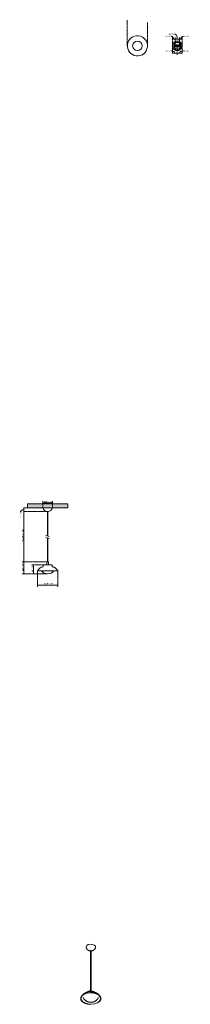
# Model space of a CAD drawing. Header units: millimetres. Extents: x 6318 to 8009, y -2937 to 6855.
import ezdxf

# ---------------------------------------------------------------- set-up
doc = ezdxf.new("R2010")
doc.units = ezdxf.units.MM
doc.linetypes.add('Dash', pattern=[6, 3, -3])
doc.layers.add('A-ANNO-DIMS', color=7, linetype='Dash', lineweight=9, true_color=0xd2d2d2)
for name, color, linetype, lineweight in [('A-ANNO-DIMS-6', 7, 'Continuous', 9), ('A-CLNG', 7, 'Continuous', 9), ('E-LITE-EQPM', 7, 'Continuous', 20)]:
    doc.layers.add(name, color=color, linetype=linetype, lineweight=lineweight)
doc.styles.add('Arial Narrow', font='ARIALN.TTF', dxfattribs={"height": 13.2})
doc.dimstyles.new('FARO_-_2_2mm_Arial_Narrow_mm_Inch_Left', dxfattribs={"dimscale": 304.8, "dimtxt": 13.509289, "dimasz": 0, "dimexe": 0.059055, "dimexo": 0.0625, "dimgap": 0.009843, "dimtad": 1, "dimdec": 0, "dimzin": 0, "dimdsep": 46, "dimtxsty": 'Arial Narrow', "dimblk1": 'NONE', "dimblk2": 'NONE', "dimsah": 1, "dimcen": 0.09, "dimadec": 0, "dimazin": 0, "dimtfac": 1, "dimtdec": 4, "dimtix": 1, "dimtmove": 1, "dimatfit": 3, "dimfxl": 0.019685, "dimfxlon": 1, "dimtvp": 1, "dimtolj": 1, "dimtzin": 0, "dimarcsym": 2})
doc.dimstyles.new('FARO_-_2_2mm_Arial_Narrow_mm_Inch_Left_1', dxfattribs={"dimscale": 304.8, "dimtxt": 13.509289, "dimasz": 0, "dimexe": 0.059055, "dimexo": 0.0625, "dimgap": 0.009843, "dimtad": 1, "dimdec": 0, "dimzin": 0, "dimdsep": 46, "dimtxsty": 'Arial Narrow', "dimblk1": 'NONE', "dimblk2": 'NONE', "dimsah": 1, "dimcen": 0.09, "dimadec": 0, "dimazin": 0, "dimtfac": 1, "dimtdec": 4, "dimtix": 1, "dimtmove": 0, "dimatfit": 3, "dimfxl": 0.019685, "dimfxlon": 1, "dimtvp": 1, "dimtolj": 1, "dimtzin": 0, "dimarcsym": 2})

# ---------------------------------------------------------------- blocks, each defined once
blk = doc.blocks.new('62136 - 62136 SIDE LED White pendant lamp G9-457616-Alzado_PDF')
at = {"layer": 'E-LITE-EQPM'}
for p, q in [((6553.9, 1984.3), (6553.8, 1984.3)), ((6614.7, 1966.3), (6614.6, 1966.3)), ((6593, 1954.6), (6593, 1719.8)), ((6597, 1718.3), (6597, 1954.6)), ((6593, 1700.7), (6593, 1462.5)), ((6597, 1462.5), (6597, 1699.3)), ((6503.7, 1386.7), (6504.1, 1387.1)), ((6533.3, 1371.9), (6532.8, 1372.4)), ((6546.7, 1414.7), (6548.4, 1415.5)), ((6548.5, 1415.5), (6549.5, 1417)), ((6549.6, 1417.1), (6550, 1418.8)), ((6640, 1418.8), (6640.4, 1417)), ((6640.4, 1416.9), (6641.6, 1415.5)), ((6641.6, 1415.4), (6643.2, 1414.7)), ((6658.9, 1408.9), (6659.4, 1408.7))]:
    blk.add_line(p, q, dxfattribs=at)
at = {"layer": 'E-LITE-EQPM', "flags": 128}
for points in [[(6548.6, 1995.8), (6548.4, 1996.1), (6547.5, 2000)], [(6557.8, 1979), (6557.7, 1979.1), (6557.6, 1979.2)], [(6579.5, 1964.8), (6579, 1964.9), (6578.6, 1965.1)], [(6585.7, 1963.4), (6585.4, 1963.4), (6584.7, 1963.5)], [(6602.4, 1963.1), (6602, 1963), (6598.1, 1962.7)], [(6620.5, 1969.3), (6620.4, 1969.2), (6620.3, 1969.1)], [(6638.3, 1988.2), (6638.1, 1987.8), (6637.9, 1987.4)], [(6640.8, 1994.1), (6640.7, 1993.7), (6640.4, 1993.1)], [(6498.6, 1379.1), (6499, 1379.8), (6499.4, 1380.5)], [(6509, 1392.8), (6509.2, 1393.1), (6509.6, 1393.4)], [(6521.9, 1403.6), (6522.1, 1403.8), (6522.6, 1404.1)], [(6528.9, 1407.8), (6529.3, 1408.1), (6529.5, 1408.2)], [(6536.6, 1411.4), (6537, 1411.6), (6537.9, 1411.9)], [(6543.7, 1413.8), (6545, 1414.2), (6546.7, 1414.6)], [(6650.4, 1412.5), (6651.2, 1412.2), (6652.1, 1411.8)], [(6665.9, 1405), (6666.3, 1404.8), (6666.7, 1404.5)], [(6679.2, 1394.5), (6679.4, 1394.4), (6679.7, 1394)], [(6684.8, 1388.4), (6685, 1388.1), (6685.1, 1388)], [(6689.8, 1381.6), (6690, 1381.3), (6690.3, 1380.7)], [(6693.6, 1375), (6694.1, 1374.1), (6695, 1372.4)], [(6540.1, 1365.2), (6539.4, 1365.8), (6538.9, 1366.3)], [(6546.3, 1360.2), (6546.2, 1360.3), (6545.9, 1360.5)], [(6634, 1354.2), (6633.9, 1354.2), (6633.7, 1354.1)], [(6655.5, 1370.7), (6654.6, 1369.7), (6653.9, 1369)]]:
    blk.add_lwpolyline(points, dxfattribs=at)
blk = doc.blocks.new('62136 - 62136 SIDE LED White pendant lamp G9-457616-00 Isometrico PDF')
at = {"layer": 'E-LITE-EQPM', "color": 251, "lineweight": 9, "true_color": 0x636466}
for p, q in [((2396.6, -2405.4), (2396.2, -2405.4)), ((2396.4, -2402.8), (2396.4, -2801.5)), ((2400.4, -2801.5), (2400.4, -2402.8)), ((2403.4, -2802.3), (2404.7, -2803.1)), ((2426.3, -2808.4), (2439.9, -2818.8))]:
    blk.add_line(p, q, dxfattribs=at)
for points in [[(2352.1, -2373.1, 0), (2351.2, -2364, 0), (2358.2, -2352.5, 0), (2373.1, -2343.8, 0), (2393.1, -2339.8, 0), (2414.1, -2341.2, 0), (2432, -2347.7, 0)], [(2432, -2347.7, 0), (2443.2, -2358, 0), (2445.6, -2370.1, 0), (2444.7, -2373.1, 0)], [(2351.4, -2371, 0), (2352.3, -2374, 0), (2353.3, -2376.9, 0), (2354.5, -2379.6, 0), (2355.8, -2382.1, 0), (2357.1, -2384.4, 0), (2358.6, -2386.6, 0), (2360.1, -2388.6, 0), (2361.6, -2390.5, 0), (2363.2, -2392.2, 0), (2364.7, -2393.7, 0), (2366.3, -2395.2, 0), (2367.8, -2396.4, 0), (2369.4, -2397.6, 0), (2370.9, -2398.7, 0), (2372.4, -2399.7, 0), (2373.8, -2400.5, 0)], [(2396.4, -2407, 0), (2395.7, -2407, 0), (2394.5, -2406.9, 0), (2393.3, -2406.8, 0), (2392.2, -2406.7, 0), (2391, -2406.5, 0), (2389.8, -2406.3, 0), (2388.6, -2406.1, 0), (2387.4, -2405.8, 0), (2386.2, -2405.5, 0), (2384.9, -2405.2, 0), (2383.7, -2404.8, 0), (2382.4, -2404.4, 0), (2381.1, -2403.9, 0), (2379.7, -2403.4, 0), (2378.4, -2402.8, 0), (2377, -2402.2, 0), (2375.6, -2401.5, 0), (2374.2, -2400.7, 0), (2373.8, -2400.5, 0)], [(2396.2, -2405.4, 0), (2396.2, -2402.8, 0), (2400.6, -2402.8, 0)], [(2445.4, -2371, 0), (2444.5, -2374, 0), (2443.5, -2376.9, 0), (2442.3, -2379.6, 0), (2441, -2382.1, 0), (2439.7, -2384.4, 0), (2438.2, -2386.6, 0), (2436.7, -2388.6, 0), (2435.2, -2390.5, 0), (2433.6, -2392.2, 0), (2432.1, -2393.7, 0), (2430.5, -2395.2, 0), (2429, -2396.4, 0), (2427.4, -2397.6, 0), (2425.9, -2398.7, 0), (2424.4, -2399.7, 0), (2423, -2400.5, 0), (2421.5, -2401.3, 0), (2420.1, -2402, 0), (2418.7, -2402.7, 0), (2417.4, -2403.3, 0), (2416, -2403.8, 0), (2414.7, -2404.3, 0), (2413.4, -2404.7, 0), (2412.2, -2405.1, 0), (2410.9, -2405.5, 0), (2409.7, -2405.8, 0), (2408.5, -2406, 0), (2407.3, -2406.3, 0), (2406.1, -2406.5, 0), (2404.9, -2406.6, 0), (2403.7, -2406.8, 0), (2402.6, -2406.9, 0), (2401.4, -2407, 0), (2400.4, -2407, 0)], [(2400.6, -2402.8, 0), (2400.6, -2405.4, 0), (2400.5, -2405.4, 0)], [(2299.5, -2871, 0), (2307, -2855.8, 0), (2309.9, -2851.9, 0), (2312.9, -2848.2, 0), (2316, -2844.8, 0), (2319.2, -2841.7, 0), (2322.3, -2838.8, 0), (2325.5, -2836.1, 0), (2328.7, -2833.6, 0), (2331.9, -2831.3, 0), (2335.1, -2829.2, 0), (2338.3, -2827.3, 0), (2341.5, -2825.6, 0), (2344.6, -2823.9, 0), (2347.8, -2822.4, 0), (2350.9, -2821.1, 0), (2354, -2819.8, 0), (2357.1, -2818.7, 0), (2360.1, -2817.6, 0), (2363.2, -2816.7, 0), (2366.3, -2815.9, 0), (2369.3, -2815.1, 0), (2372.3, -2814.4, 0), (2375.3, -2813.8, 0), (2378.4, -2813.3, 0), (2381.4, -2812.9, 0), (2384.4, -2812.5, 0), (2387.3, -2812.2, 0), (2390.3, -2812, 0), (2393.3, -2811.8, 0), (2396.3, -2811.8, 0), (2399.3, -2811.8, 0), (2402.3, -2811.8, 0), (2405.3, -2811.9, 0), (2408.2, -2812.1, 0), (2411.2, -2812.4, 0), (2414.2, -2812.7, 0), (2417.2, -2813.1, 0), (2420.2, -2813.6, 0), (2423.3, -2814.2, 0), (2426.3, -2814.8, 0), (2429.3, -2815.5, 0), (2432.4, -2816.4, 0), (2435.4, -2817.3, 0), (2438.5, -2818.3, 0), (2441.6, -2819.3, 0), (2444.7, -2820.6, 0), (2447.8, -2821.9, 0), (2449.2, -2822.5, 0)], [(2336.3, -2924.7, 0), (2313.2, -2909.7, 0), (2300.4, -2891.1, 0), (2299.5, -2871, 0), (2310.4, -2852, 0), (2332, -2836.3, 0), (2361.6, -2825.8, 0), (2395.6, -2821.8, 0), (2430, -2824.7, 0), (2460.5, -2834.2, 0)], [(2337.4, -2923.9, 0), (2314.7, -2909.2, 0), (2302.2, -2890.9, 0), (2301.2, -2871.2, 0), (2312, -2852.5, 0), (2333.2, -2837.1, 0), (2362.2, -2826.7, 0), (2395.7, -2822.8, 0), (2429.4, -2825.7, 0), (2459.4, -2835, 0)], [(2460.5, -2834.2, 0), (2483.6, -2849.2, 0), (2496.4, -2867.9, 0), (2497.3, -2887.9, 0), (2486.4, -2906.9, 0), (2464.8, -2922.6, 0), (2435.2, -2933.2, 0), (2401.2, -2937.2, 0), (2366.8, -2934.3, 0), (2336.3, -2924.7, 0)], [(2459.4, -2835, 0), (2482.1, -2849.8, 0), (2494.6, -2868.1, 0), (2495.6, -2887.8, 0), (2484.8, -2906.4, 0), (2463.6, -2921.9, 0), (2434.6, -2932.2, 0), (2401.2, -2936.2, 0), (2367.4, -2933.3, 0), (2337.4, -2923.9, 0)], [(2356.8, -2818.8, 0), (2363.1, -2812.7, 0), (2381.8, -2804.6, 0), (2405, -2803.1, 0), (2426.3, -2808.4, 0)], [(2390, -2804.1, 0), (2395.5, -2801.6, 0), (2403.4, -2802.3, 0)], [(2496.4, -2867.9, 0), (2489.8, -2855.8, 0), (2486.9, -2851.9, 0), (2483.9, -2848.2, 0), (2480.8, -2844.8, 0), (2477.6, -2841.7, 0), (2474.5, -2838.8, 0), (2471.3, -2836.1, 0), (2468.1, -2833.6, 0), (2464.9, -2831.3, 0), (2461.7, -2829.2, 0), (2458.5, -2827.3, 0), (2455.3, -2825.6, 0), (2452.2, -2823.9, 0), (2449.2, -2822.5, 0)], [(2323, -2869.6, 0), (2325.3, -2874.1, 0), (2327.7, -2878.2, 0), (2330.2, -2882.1, 0), (2332.9, -2885.6, 0), (2335.5, -2888.8, 0), (2338.3, -2891.8, 0), (2341, -2894.5, 0), (2343.7, -2897, 0), (2346.4, -2899.2, 0), (2349, -2901.3, 0), (2351.6, -2903.1, 0), (2354.2, -2904.8, 0), (2356.7, -2906.3, 0), (2359.2, -2907.7, 0), (2361.6, -2909, 0), (2363.8, -2910, 0)], [(2473.8, -2869.6, 0), (2471.5, -2874.1, 0), (2469.1, -2878.2, 0), (2466.6, -2882.1, 0), (2463.9, -2885.6, 0), (2461.3, -2888.8, 0), (2458.5, -2891.8, 0), (2455.8, -2894.5, 0), (2453.1, -2897, 0), (2450.4, -2899.2, 0), (2447.8, -2901.3, 0), (2445.2, -2903.1, 0), (2442.6, -2904.8, 0), (2440.1, -2906.3, 0), (2437.6, -2907.7, 0), (2435.2, -2909, 0), (2432.8, -2910.1, 0), (2430.5, -2911.1, 0), (2428.2, -2912, 0), (2426, -2912.8, 0), (2423.8, -2913.6, 0), (2421.6, -2914.2, 0), (2419.5, -2914.8, 0), (2417.4, -2915.3, 0), (2415.4, -2915.8, 0), (2413.3, -2916.2, 0), (2411.3, -2916.5, 0), (2409.4, -2916.8, 0), (2407.4, -2917, 0), (2405.4, -2917.2, 0), (2403.5, -2917.4, 0), (2401.6, -2917.5, 0), (2399.7, -2917.5, 0), (2397.7, -2917.5, 0), (2395.8, -2917.5, 0), (2393.9, -2917.4, 0), (2392, -2917.3, 0), (2390, -2917.1, 0), (2388.1, -2916.9, 0), (2386.1, -2916.6, 0), (2384.1, -2916.3, 0), (2382.1, -2915.9, 0), (2380, -2915.5, 0), (2378, -2915, 0), (2375.8, -2914.4, 0), (2373.7, -2913.8, 0), (2371.5, -2913.1, 0), (2369.3, -2912.3, 0), (2367, -2911.4, 0), (2364.7, -2910.4, 0), (2363.8, -2910, 0)]]:
    blk.add_polyline3d(points, dxfattribs=at)
blk = doc.blocks.new('62136 - 62136 SIDE LED White pendant lamp G9-457616-Planta_PDF')
at = {"layer": 'E-LITE-EQPM'}
for p, q in [((-17.5, 98.5), (-17.4, 98.5)), ((-8.8, 99.6), (-8.7, 99.6)), ((8.7, 99.6), (8.8, 99.6)), ((17.4, 98.5), (17.5, 98.5)), ((64.3, -76.6), (64.3, -76.6)), ((-17.4, -98.5), (-17.5, -98.5)), ((-8.7, -99.6), (-8.8, -99.6)), ((8.8, -99.6), (8.7, -99.6)), ((17.5, -98.5), (17.4, -98.5))]:
    blk.add_line(p, q, dxfattribs=at)
blk = doc.blocks.new('62136 - 62136 SIDE LED White pendant lamp G9-457616-Planta_PDF Fixing Holes')
at = {"layer": 'E-LITE-EQPM'}
for radius, start, end in [(47.5, 159.41533, 187.4538), (47.5, 152.19206, 156.71245), (47.5, 145.07809, 149.59848), (47.5, 114.33674, 142.4538), (47.5, 107.19206, 111.71245), (47.5, 100.07809, 104.59848), (47.5, 83.39527, 97.4476), (47.5, 69.34294, 83.39527), (47.5, 62.19206, 66.71245), (47.5, 55.07809, 59.59848), (47.5, 24.36497, 52.4538), (47.5, 17.19206, 21.71245), (47.5, 339.33674, 7.37522), (47.5, 10.07809, 14.59848), (47.5, 190.07809, 194.59848), (47.5, 197.19206, 201.71245), (47.5, 204.33674, 232.4538), (47.5, 235.07809, 239.59848), (47.5, 242.19206, 246.71245), (47.5, 249.34294, 263.39527), (46.7, 255.82411, 255.98125), (47.5, 263.39527, 277.4476), (46.7, 270.80929, 270.96643), (47.5, 280.07809, 284.59848), (47.5, 287.19206, 291.71245), (47.5, 294.33674, 322.42557), (47.5, 325.07809, 329.59848), (47.5, 332.19206, 336.71245)]:
    blk.add_arc((0, 0), radius, start, end, dxfattribs=at)
blk = doc.blocks.new('DIMBLOCK1-Alzado_PDF')
at = {"layer": 'A-ANNO-DIMS-6', "color": 251, "true_color": 0x5b5b5b, "transparency": 16777216}
for p, q in [((6360.2, 2000), (6354.2, 2000)), ((6360.2, 1962.7), (6354.2, 1962.7)), ((6360.1, 2000), (6378.2, 2000)), ((6360.1, 1962.7), (6378.2, 1962.7)), ((6360.2, 2000), (6360.2, 1962.7))]:
    blk.add_line(p, q, dxfattribs=at)
blk.add_ellipse((6360.2, 1957.4), major_axis=(-34.7, 0), ratio=0.6907, start_param=4.712389, end_param=6.283185, dxfattribs=at)
at = {"layer": 'A-ANNO-DIMS-6', "color": 0, "transparency": 16777216, "insert": (6319.2, 1901.5), "char_height": 13.2, "width": 67.16, "attachment_point": 1, "rotation": 90, "line_spacing_factor": 0.974696, "style": 'Arial Narrow'}
blk.add_mtext('37 / 1.5"', dxfattribs=at)
blk = doc.blocks.new('_None')
blk = doc.blocks.new('DIMBLOCK2-Alzado_PDF')
at = {"layer": 'A-ANNO-DIMS-6', "color": 251, "true_color": 0x5b5b5b, "transparency": 16777216}
for p, q in [((6360.2, 1962.7), (6354.2, 1962.7)), ((6360.1, 1962.7), (6378.2, 1962.7)), ((6360.2, 1962.7), (6360.2, 1462.5)), ((6366.2, 1462.5), (6342.2, 1462.5)), ((6360.2, 1462.5), (6366.2, 1462.5))]:
    blk.add_line(p, q, dxfattribs=at)
at = {"layer": 'A-ANNO-DIMS-6', "color": 0, "transparency": 16777216, "insert": (6340.2, 1660.9), "char_height": 13.2, "width": 124.028, "attachment_point": 1, "rotation": 90, "line_spacing_factor": 0.974696, "style": 'Arial Narrow'}
blk.add_mtext('Variable Height', dxfattribs=at)
blk = doc.blocks.new('DIMBLOCK3-Alzado_PDF')
at = {"layer": 'A-ANNO-DIMS-6', "color": 251, "true_color": 0x5b5b5b, "transparency": 16777216}
for p, q in [((6366.2, 1462.5), (6342.2, 1462.5)), ((6360.2, 1462.5), (6360.2, 1344.4)), ((6360.2, 1462.5), (6366.2, 1462.5)), ((6366.2, 1344.4), (6342.2, 1344.4)), ((6360.2, 1344.4), (6366.2, 1344.4))]:
    blk.add_line(p, q, dxfattribs=at)
at = {"layer": 'A-ANNO-DIMS-6', "color": 0, "transparency": 16777216, "insert": (6340.2, 1371.3), "char_height": 13.2, "width": 77.196, "attachment_point": 1, "rotation": 90, "line_spacing_factor": 0.974696, "style": 'Arial Narrow'}
blk.add_mtext('118 / 4.6"', dxfattribs=at)
blk = doc.blocks.new('DIMBLOCK4-Alzado_PDF')
at = {"layer": 'A-ANNO-DIMS-6', "color": 251, "true_color": 0x5b5b5b, "transparency": 16777216}
for p, q in [((6462.2, 1434.5), (6438.2, 1434.5)), ((6456.2, 1434.5), (6456.2, 1344.4)), ((6456.2, 1434.5), (6462.2, 1434.5)), ((6456.2, 1344.4), (6450.2, 1344.4)), ((6456.1, 1344.4), (6474.2, 1344.4))]:
    blk.add_line(p, q, dxfattribs=at)
at = {"layer": 'A-ANNO-DIMS-6', "color": 0, "transparency": 16777216, "insert": (6436.2, 1361.5), "char_height": 13.2, "width": 67.16, "attachment_point": 1, "rotation": 90, "line_spacing_factor": 0.974696, "style": 'Arial Narrow'}
blk.add_mtext('90 / 3.5"', dxfattribs=at)
blk = doc.blocks.new('DIMBLOCK5-Alzado_PDF')
at = {"layer": 'A-ANNO-DIMS-6', "color": 251, "true_color": 0x5b5b5b, "transparency": 16777216}
for p, q in [((6495, 1238), (6495, 1214)), ((6495, 1232), (6495, 1238)), ((6495, 1232), (6695, 1232)), ((6695, 1238), (6695, 1214)), ((6695, 1232), (6695, 1238))]:
    blk.add_line(p, q, dxfattribs=at)
at = {"layer": 'A-ANNO-DIMS-6', "color": 0, "transparency": 16777216, "insert": (6556.9, 1252.1), "char_height": 13.2, "width": 91.349, "attachment_point": 1, "line_spacing_factor": 0.974696, "style": 'Arial Narrow'}
blk.add_mtext('Ø200 / 7.9"', dxfattribs=at)
blk = doc.blocks.new('DIMBLOCK6-Alzado_PDF')
at = {"layer": 'A-ANNO-DIMS-6', "color": 251, "true_color": 0x5b5b5b, "transparency": 16777216}
for p, q in [((6547.5, 2048.2), (6547.5, 2066.4)), ((6642.5, 2048.2), (6642.5, 2066.4)), ((6547.5, 2048.4), (6642.5, 2048.4)), ((6547.5, 2048.4), (6547.5, 2042.4)), ((6642.5, 2048.4), (6642.5, 2042.4))]:
    blk.add_line(p, q, dxfattribs=at)
at = {"layer": 'A-ANNO-DIMS-6', "color": 0, "transparency": 16777216, "insert": (6561.1, 2068.5), "char_height": 13.2, "width": 81.313, "attachment_point": 1, "line_spacing_factor": 0.974696, "style": 'Arial Narrow'}
blk.add_mtext('Ø95 / 3.7"', dxfattribs=at)
blk = doc.blocks.new('DIMBLOCK7-Planta_PDF Fixing Holes')
at = {"layer": 'A-ANNO-DIMS-6', "color": 251, "true_color": 0x5b5b5b, "transparency": 16777216}
for p, q in [((7833.1, 6653.9), (7833.1, 6677.9)), ((7833.1, 6659.9), (7858.6, 6659.9)), ((7833.1, 6659.9), (7833.1, 6653.9)), ((7858.6, 6659.8), (7858.6, 6677.9)), ((7858.6, 6659.9), (7858.6, 6653.9))]:
    blk.add_line(p, q, dxfattribs=at)
blk.add_ellipse((7819.7, 6659.9), major_axis=(0, 30), ratio=0.869553, start_param=4.712389, end_param=6.283185, dxfattribs=at)
at = {"layer": 'A-ANNO-DIMS-6', "color": 0, "transparency": 16777216, "insert": (7763.7, 6696.3), "char_height": 13.2, "width": 67.16, "attachment_point": 1, "line_spacing_factor": 0.974696, "style": 'Arial Narrow'}
blk.add_mtext('26 / 1.0"', dxfattribs=at)
blk = doc.blocks.new('DIMBLOCK8-Planta_PDF Fixing Holes')
at = {"layer": 'A-ANNO-DIMS-6', "color": 251, "true_color": 0x5b5b5b, "transparency": 16777216}
for p, q in [((7858.6, 6659.8), (7858.6, 6677.9)), ((7858.6, 6659.9), (7902.6, 6659.9)), ((7858.6, 6659.9), (7858.6, 6653.9)), ((7902.6, 6659.8), (7902.6, 6677.9)), ((7902.6, 6659.9), (7902.6, 6653.9))]:
    blk.add_line(p, q, dxfattribs=at)
blk.add_ellipse((7852, 6659.9), major_axis=(0, 53.8), ratio=0.531379, start_param=4.712389, end_param=6.283185, dxfattribs=at)
at = {"layer": 'A-ANNO-DIMS-6', "color": 0, "transparency": 16777216, "insert": (7796, 6720.1), "char_height": 13.2, "width": 67.16, "attachment_point": 1, "line_spacing_factor": 0.974696, "style": 'Arial Narrow'}
blk.add_mtext('44 / 1.7"', dxfattribs=at)
blk = doc.blocks.new('DIMBLOCK9-Planta_PDF Fixing Holes')
at = {"layer": 'A-ANNO-DIMS-6', "color": 251, "true_color": 0x5b5b5b, "transparency": 16777216}
for p, q in [((7902.6, 6659.8), (7902.6, 6677.9)), ((7902.6, 6659.9), (7928.1, 6659.9)), ((7902.6, 6659.9), (7902.6, 6653.9)), ((7928.1, 6659.8), (7928.1, 6677.9)), ((7928.1, 6659.9), (7928.1, 6653.9))]:
    blk.add_line(p, q, dxfattribs=at)
blk.add_ellipse((7942.3, 6659.9), major_axis=(0, 30), ratio=0.897844, start_param=0, end_param=1.570796, dxfattribs=at)
at = {"layer": 'A-ANNO-DIMS-6', "color": 0, "transparency": 16777216, "insert": (7942.3, 6696.3), "char_height": 13.2, "width": 67.16, "attachment_point": 1, "line_spacing_factor": 0.974696, "style": 'Arial Narrow'}
blk.add_mtext('26 / 1.0"', dxfattribs=at)
blk = doc.blocks.new('DIMBLOCK10-Planta_PDF Fixing Holes')
at = {"layer": 'A-ANNO-DIMS-6', "color": 251, "true_color": 0x5b5b5b, "transparency": 16777216}
for p, q in [((7833.1, 6522.8), (7833.1, 6541)), ((7833.1, 6523), (7880.6, 6523)), ((7833.1, 6523), (7833.1, 6517)), ((7880.6, 6529), (7880.6, 6505)), ((7880.6, 6523), (7880.6, 6529))]:
    blk.add_line(p, q, dxfattribs=at)
blk.add_ellipse((7820.3, 6523), major_axis=(36.5, 0), ratio=0.584805, start_param=0, end_param=1.570796, dxfattribs=at)
at = {"layer": 'A-ANNO-DIMS-6', "color": 0, "transparency": 16777216, "insert": (7764.4, 6550.7), "char_height": 13.2, "width": 67.16, "attachment_point": 1, "line_spacing_factor": 0.974696, "style": 'Arial Narrow'}
blk.add_mtext('48 / 1.9"', dxfattribs=at)
blk = doc.blocks.new('DIMBLOCK11-Planta_PDF Fixing Holes')
at = {"layer": 'A-ANNO-DIMS-6', "color": 251, "true_color": 0x5b5b5b, "transparency": 16777216}
for p, q in [((7880.6, 6529), (7880.6, 6505)), ((7880.6, 6523), (7880.6, 6529)), ((7880.6, 6523), (7928.1, 6523)), ((7928.1, 6522.8), (7928.1, 6541)), ((7928.1, 6523), (7928.1, 6517))]:
    blk.add_line(p, q, dxfattribs=at)
blk.add_ellipse((7942.1, 6523), major_axis=(37.8, 0), ratio=0.565066, start_param=1.570796, end_param=3.141593, dxfattribs=at)
at = {"layer": 'A-ANNO-DIMS-6', "color": 0, "transparency": 16777216, "insert": (7942.1, 6550.7), "char_height": 13.2, "width": 67.16, "attachment_point": 1, "line_spacing_factor": 0.974696, "style": 'Arial Narrow'}
blk.add_mtext('48 / 1.9"', dxfattribs=at)

msp = doc.modelspace()

# ---------------------------------------------------------------- hatches: boundary and pattern name
at = {"layer": 'A-CLNG', "true_color": 0xe8e8e8}
msp.add_hatch(color=254, dxfattribs=at).paths.add_polyline_path([(6595.3, 2000), (6795, 2000), (6795, 2040.5), (6395, 2040.5), (6395, 2000), (6591.6, 2000)], flags=0)

# ---------------------------------------------------------------- linework, layer by layer
at = {"layer": 'A-ANNO-DIMS'}
for p, q in [((7385.3, 6595), (7385.3, 6854.8)), ((7584.7, 6583.5), (7584.7, 6829.5)), ((7833.1, 6595), (7833.1, 6654.6)), ((7833.1, 6595), (7833.1, 6533.2)), ((7858.6, 6597.4), (7858.6, 6654.6)), ((7880.6, 6539), (7880.6, 6590)), ((7902.6, 6597.4), (7902.6, 6654.6)), ((7928.1, 6595), (7928.1, 6654.6)), ((7928.1, 6595), (7928.1, 6533.2)), ((6547.5, 2000), (6547.5, 2059)), ((6642.5, 2000), (6642.5, 2059)), ((6395, 2000), (6356.5, 2000)), ((6591.8, 1962.7), (6356.5, 1962.7)), ((6587, 1462.5), (6362, 1462.5)), ((6550, 1434.5), (6460, 1434.5)), ((6495, 1372.4), (6495, 1239.4)), ((6695, 1372.4), (6695, 1239.4)), ((6595, 1344.4), (6362, 1344.4))]:
    msp.add_line(p, q, dxfattribs=at)
at = {"layer": 'A-CLNG'}
for p, q in [((6395, 2040.5), (6795, 2040.5)), ((6395, 2000), (6395, 2040.5)), ((6547.5, 2000), (6395, 2000)), ((6795, 2000), (6642.5, 2000)), ((6795, 2040.5), (6795, 2000))]:
    msp.add_line(p, q, dxfattribs=at)
at = {"layer": 'E-LITE-EQPM'}
for p, q in [((7913.1, 6603.9), (7848.1, 6603.9)), ((7848.1, 6603.9), (7848.1, 6586.1)), ((7848.1, 6586.1), (7913.1, 6586.1)), ((7866.1, 6595), (7851.1, 6595)), ((7853.5, 6597.4), (7863.7, 6597.4)), ((7863.7, 6592.6), (7853.5, 6592.6)), ((7858.6, 6592.6), (7858.6, 6597.4)), ((7885.6, 6595), (7875.6, 6595)), ((7880.6, 6590), (7880.6, 6600)), ((7910.1, 6595), (7895.1, 6595)), ((7897.5, 6597.4), (7907.7, 6597.4)), ((7907.7, 6592.6), (7897.5, 6592.6)), ((7902.6, 6592.6), (7902.6, 6597.4)), ((7913.1, 6586.1), (7913.1, 6603.9)), ((6642.5, 2000), (6547.5, 2000)), ((6591.8, 1962.7), (6591.8, 1954.6)), ((6591.8, 1962.7), (6598.1, 1962.7)), ((6598.1, 1954.6), (6598.1, 1962.7)), ((6591.8, 1954.6), (6598.1, 1954.6)), ((6608.5, 1714.1), (6578.5, 1725.1)), ((6578.5, 1706), (6608.5, 1695.1)), ((6599, 1672.6), (6599.8, 1672.6)), ((6595, 1516.5), (6595.7, 1516.5)), ((6495, 1372.4), (6532.8, 1372.4)), ((6657.1, 1372.4), (6532.8, 1372.4)), ((6587, 1434.5), (6550, 1434.5)), ((6550, 1434.5), (6550, 1418.8)), ((6603, 1462.5), (6587, 1462.5)), ((6587, 1462.5), (6587, 1434.5)), ((6587, 1434.5), (6603, 1434.5)), ((6603, 1434.5), (6603, 1462.5)), ((6640, 1434.5), (6603, 1434.5)), ((6640, 1418.8), (6640, 1434.5)), ((6657.1, 1372.4), (6695, 1372.4))]:
    msp.add_line(p, q, dxfattribs=at)
for centre, radius, start, end in [((7485.3, 6595), 100, 353.39527, 173.39527), ((7485.3, 6595), 100, 173.39527, 353.39527), ((7485.3, 6595), 47.5, 0, 180), ((7485.3, 6595), 47.5, 180, 0), ((7853.5, 6595), 2.4, 90, 270), ((7863.7, 6595), 2.4, 270, 90), ((7880.6, 6595), 5, 0, 180), ((7880.6, 6595), 5, 180, 0), ((7897.5, 6595), 2.4, 90, 270), ((7907.7, 6595), 2.4, 270, 90), ((6593, 2009.2), 46.4, 191.38987, 268.56878), ((6596.9, 2009.2), 46.4, 271.43122, 348.61013), ((6565.1, 1339.2), 77.6, 103.7567, 154.69725), ((6595, 1427.4), 83, 221.51117, 318.48883), ((6545.7, 1418.8), 4.3, 283.7567, 0), ((6644.3, 1418.8), 4.3, 180, 256.2433), ((6624.8, 1339.2), 77.6, 25.30275, 76.2433)]:
    msp.add_arc(centre, radius, start, end, dxfattribs=at)
at = {"layer": 'E-LITE-EQPM', "color": 253, "true_color": 0xaaaaaa}
for radius, start, end in [(47.5, 0, 180), (47.5, 180, 0), (46.7, 0, 180), (46.7, 180, 0), (35, 0, 180), (35, 180, 0), (34.2, 0, 180), (34.2, 180, 0)]:
    msp.add_arc((7880.6, 6595), radius, start, end, dxfattribs=at)

# ---------------------------------------------------------------- block references
at = {"layer": 'E-LITE-EQPM', "extrusion": (0, 0, -1), "rotation": 96.60472923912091}
for name, p in [('62136 - 62136 SIDE LED White pendant lamp G9-457616-Planta_PDF', (-7485.3, 6595)), ('62136 - 62136 SIDE LED White pendant lamp G9-457616-Planta_PDF Fixing Holes', (-7880.6, 6595))]:
    msp.add_blockref(name, p, dxfattribs=at)
at = {"layer": 'E-LITE-EQPM'}
msp.add_blockref('62136 - 62136 SIDE LED White pendant lamp G9-457616-Alzado_PDF', (0, 0), dxfattribs=at)
at = {"layer": 'E-LITE-EQPM', "color": 7, "lineweight": 9, "true_color": 0xfafafa}
msp.add_blockref('62136 - 62136 SIDE LED White pendant lamp G9-457616-00 Isometrico PDF', (4624.8, 0), dxfattribs=at)

# ---------------------------------------------------------------- dimensions: what is measured, and where the dimension line sits
at = {"layer": 'A-ANNO-DIMS', "color": 251, "linetype": 'Continuous', "true_color": 0x5b5b5b}
for base, p1, p2, override, picture, middle in [((7858.5760733, 6659.9363876), (7833.0760733, 6653.9363876), (7858.5760733, 6653.9363876), {"dimpost": '<>', "dimfxl": 25.5}, 'DIMBLOCK7-Planta_PDF Fixing Holes', (7797.3150579, 6687.5177662)), ((7902.6, 6659.9), (7858.6, 6653.9), (7902.6, 6653.9), {"dimpost": '<>', "dimfxl": 44}, 'DIMBLOCK8-Planta_PDF Fixing Holes', (7829.6, 6711.3)), ((7928.0760733, 6659.9363876), (7902.5760733, 6653.9363876), (7928.0760733, 6653.9363876), {"dimpost": '<>', "dimfxl": 25.5}, 'DIMBLOCK9-Planta_PDF Fixing Holes', (7975.8804459, 6687.5177662)), ((7880.5760733, 6522.9867143), (7833.0760733, 6516.9867143), (7880.5760733, 6528.9867143), {"dimpost": '<>', "dimfxl": 48.992346}, 'DIMBLOCK10-Planta_PDF Fixing Holes', (7797.9520331, 6541.8627649)), ((7928.0760733, 6522.9867143), (7880.5760733, 6528.9867143), (7928.0760733, 6516.9867143), {"dimpost": '<>', "dimfxl": 48.992346}, 'DIMBLOCK11-Planta_PDF Fixing Holes', (7975.6681208, 6541.8627649))]:
    dim = msp.add_linear_dim(base=base, p1=p1, p2=p2, dimstyle='FARO_-_2_2mm_Arial_Narrow_mm_Inch_Left', override=override, dxfattribs=at)
    dim.commit()
    dim.dimension.update_dxf_attribs({"geometry": picture, "text_midpoint": middle, "dimtype": 160})
for base, p1, p2, override, picture, middle in [((6642.5, 2048.4), (6547.5, 2042.4), (6642.5, 2042.4), {"dimpost": '<>', "dimfxl": 95}, 'DIMBLOCK6-Alzado_PDF', (6595, 2060.1)), ((6695, 1232), (6495, 1238), (6695, 1238), {"dimpost": '<>', "dimfxl": 199.984337}, 'DIMBLOCK5-Alzado_PDF', (6595, 1243.7))]:
    dim = msp.add_linear_dim(base=base, p1=p1, p2=p2, text='Ø<>', dimstyle='FARO_-_2_2mm_Arial_Narrow_mm_Inch_Left_1', override=override, dxfattribs=at)
    dim.commit()
    dim.dimension.update_dxf_attribs({"geometry": picture, "text_midpoint": middle})
dim = msp.add_linear_dim(base=(6360.2, 1962.7), p1=(6354.2, 2000), p2=(6354.2, 1962.7), angle=90, dimstyle='FARO_-_2_2mm_Arial_Narrow_mm_Inch_Left', override={"dimpost": '<>', "dimfxl": 37.259035}, dxfattribs=at)
dim.commit()
dim.dimension.update_dxf_attribs({"geometry": 'DIMBLOCK1-Alzado_PDF', "text_midpoint": (6328, 1935), "dimtype": 160, "text_rotation": 90})
dim = msp.add_linear_dim(base=(6360.2, 1462.5), p1=(6354.2, 1962.7), p2=(6366.2, 1462.5), angle=90, text='Variable Height', dimstyle='FARO_-_2_2mm_Arial_Narrow_mm_Inch_Left_1', override={"dimpost": '<>', "dimfxl": 500.399119}, dxfattribs=at)
dim.commit()
dim.dimension.update_dxf_attribs({"geometry": 'DIMBLOCK2-Alzado_PDF', "text_midpoint": (6348.7, 1712.6)})
for base, p1, p2, override, picture, middle in [((6360.2, 1344.4), (6366.2, 1462.5), (6366.2, 1344.4), {"dimpost": '<>', "dimfxl": 118.074915}, 'DIMBLOCK3-Alzado_PDF', (6348.7, 1403.4)), ((6456.2, 1344.4), (6462.2, 1434.5), (6450.2, 1344.4), {"dimpost": '<>', "dimfxl": 90.870734}, 'DIMBLOCK4-Alzado_PDF', (6444.7, 1389.4))]:
    dim = msp.add_linear_dim(base=base, p1=p1, p2=p2, angle=90, dimstyle='FARO_-_2_2mm_Arial_Narrow_mm_Inch_Left_1', override=override, dxfattribs=at)
    dim.commit()
    dim.dimension.update_dxf_attribs({"geometry": picture, "text_midpoint": middle})

doc.saveas('drawing.dxf')
